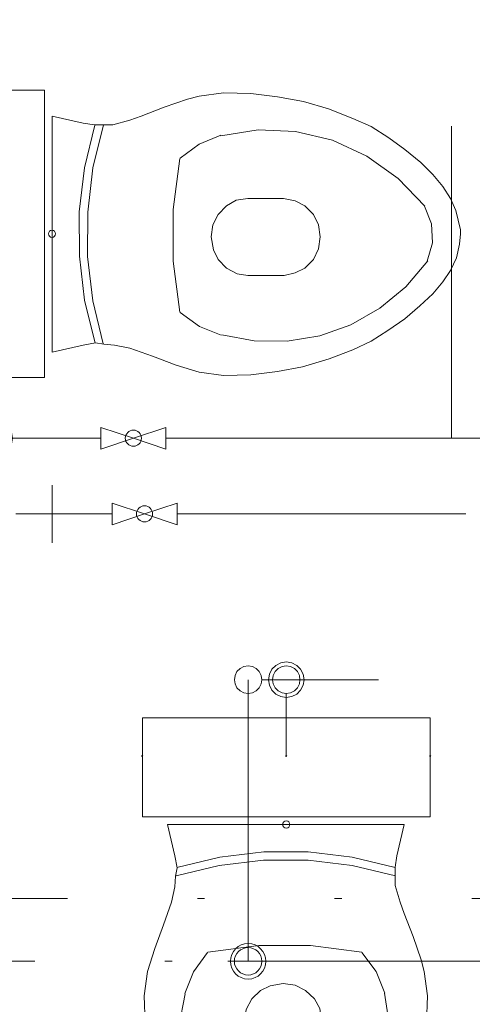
# Model space of a CAD drawing. Header units: millimetres. Extents: x -8524 to 49414, y -5950 to 2657.
# Tile 7 of 11: x 44669 to 45296, y -4271 to -2906. Entities that reach past the tile are written whole.
import ezdxf

# ---------------------------------------------------------------- set-up
doc = ezdxf.new("R2010")
doc.units = ezdxf.units.MM
doc.linetypes.add('DDS_LT3', pattern=[959.999986, 400, -179.999995, 10, -179.999995, 10, -179.999995])
doc.linetypes.add('DDS_LT4', pattern=[769.999991, 400, -179.999995, 10, -179.999995])
for name, color, linetype in [('Studená voda', 7, 'Continuous'), ('Teplá voda', 7, 'Continuous'), ('Zdravotní technika', 7, 'Continuous')]:
    doc.layers.add(name, color=color, linetype=linetype)

# ---------------------------------------------------------------- blocks, each defined once
blk = doc.blocks.new('WC-ID-46-8-29-2629')
at = {"layer": 'Zdravotní technika', "color": 7, "lineweight": 5}
for points in [[(199.4, 10.6), (199.4, 147.8), (-199.4, 147.8), (-199.4, 10.6), (199.4, 10.6)], [(153.3, -43.3), (163.3, 0), (-164.4, 0), (-154.4, -43.3), (-151.1, -60.2), (-153.3, -71.8), (-154.4, -86.6), (-158.9, -107.7), (-170, -139.3), (-182.2, -172.1), (-192.2, -203.7), (-196.7, -237.5), (-195.6, -275.5), (-191.1, -312.4), (-184.4, -347.3), (-173.3, -384.2), (-161.1, -416.9), (-148.9, -442.3), (-134.4, -465.5), (-117.8, -488.7), (-100, -509.8), (-83.3, -527.8), (-66.7, -541.5), (-51.1, -552.1), (-33.3, -560.5), (-14.4, -564.7), (0, -565.8), (5.6, -565.8), (32.2, -559.4), (48.9, -552.1), (65.6, -541.5), (82.2, -527.8), (98.9, -510.9), (116.7, -488.7), (133.3, -466.6), (148.9, -442.3), (160, -416.9), (173.3, -383.2), (183.3, -348.3), (190, -312.4), (194.4, -275.5), (195.6, -237.5), (191.1, -203.7), (186.7, -187.9), (175.6, -155.2), (163.3, -123.5), (157.8, -107.7), (151.1, -84.4), (151.1, -76), (151.1, -59.1), (153.3, -43.3)], [(150.9, -59.5), (91.4, -45.1), (30.3, -37.8), (-31.2, -37.9), (-92.2, -45.2), (-151.8, -59.8)], [(151.2, -71.3), (91.4, -56.8), (30.2, -49.5), (-31.5, -49.4), (-92.8, -56.7), (-152.6, -71.1)], [(-109.3, -177.5), (-128.6, -204.2), (-140.5, -234.5)], [(104.6, -177), (33.7, -167.9), (-37.8, -168), (-108.6, -177.3)], [(136.7, -233.9), (124.4, -203.8), (104.9, -177.4)], [(-21.1, -369.4), (-4.4, -371.6), (12.2, -369.4), (26.7, -362.1), (38.9, -350.4), (45.6, -336.7), (48.9, -320.9), (48.9, -271.3), (46.7, -255.4), (38.9, -241.7), (26.7, -230.1), (12.2, -222.7), (-4.4, -220.6), (-22.2, -223.8), (-35.6, -230.1), (-47.8, -241.7), (-55.6, -256.5), (-57.8, -271.3), (-57.8, -321.9), (-54.4, -336.7), (-47.8, -350.4), (-35.6, -362.1), (-21.1, -369.4)], [(-140, -235.1), (-148.7, -280), (-149.2, -325.8), (-141.7, -370.9), (-126.2, -414.2), (-103.2, -454.3), (-73.4, -490.2), (-37.6, -520.8)], [(38.1, -516.6), (76.8, -479.6), (107.7, -436.4), (129.7, -388.5), (141.9, -337.6), (144, -285.5), (135.9, -233.9)], [(-37.8, -519.9), (-12.5, -527.2), (13.9, -525.9), (38.1, -516)]]:
    blk.add_lwpolyline(points, dxfattribs=at)
for centre, radius in [((-199.5, 95), 0.6), ((0, 95), 0.6), ((199.5, 95), 0.6), ((0, 0), 5)]:
    blk.add_circle(centre, radius, dxfattribs=at)
blk = doc.blocks.new('WC-ID-46-8-29-2340')
at = {"layer": 'Zdravotní technika', "color": 7, "lineweight": 5}
for points in [[(-10.6, 199.4), (-147.8, 199.4), (-147.8, -199.4), (-10.6, -199.4), (-10.6, 199.4)], [(43.3, 153.3), (0, 163.3), (0, -164.4), (43.3, -154.4), (60.2, -151.1), (71.8, -153.3), (86.6, -154.4), (107.7, -158.9), (139.3, -170), (172.1, -182.2), (203.7, -192.2), (237.5, -196.7), (275.5, -195.6), (312.4, -191.1), (347.3, -184.4), (384.2, -173.3), (416.9, -161.1), (442.3, -148.9), (465.5, -134.4), (488.7, -117.8), (509.8, -100), (527.8, -83.3), (541.5, -66.7), (552.1, -51.1), (560.5, -33.3), (564.7, -14.4), (565.8, 0), (565.8, 5.6), (559.4, 32.2), (552.1, 48.9), (541.5, 65.6), (527.8, 82.2), (510.9, 98.9), (488.7, 116.7), (466.6, 133.3), (442.3, 148.9), (416.9, 160), (383.2, 173.3), (348.3, 183.3), (312.4, 190), (275.5, 194.4), (237.5, 195.6), (203.7, 191.1), (187.9, 186.7), (155.2, 175.6), (123.5, 163.3), (107.7, 157.8), (84.4, 151.1), (76, 151.1), (59.1, 151.1), (43.3, 153.3)], [(59.5, 150.9), (45.1, 91.4), (37.8, 30.3), (37.9, -31.2), (45.2, -92.2), (59.8, -151.8)], [(71.3, 151.2), (56.8, 91.4), (49.5, 30.2), (49.4, -31.5), (56.7, -92.8), (71.1, -152.6)], [(233.9, 136.7), (203.8, 124.4), (177.4, 104.9)], [(516.6, 38.1), (479.6, 76.8), (436.4, 107.7), (388.5, 129.7), (337.6, 141.9), (285.5, 144), (233.9, 135.9)], [(177, 104.6), (167.9, 33.7), (168, -37.8), (177.3, -108.6)], [(369.4, -21.1), (371.6, -4.4), (369.4, 12.2), (362.1, 26.7), (350.4, 38.9), (336.7, 45.6), (320.9, 48.9), (271.3, 48.9), (255.4, 46.7), (241.7, 38.9), (230.1, 26.7), (222.7, 12.2), (220.6, -4.4), (223.8, -22.2), (230.1, -35.6), (241.7, -47.8), (256.5, -55.6), (271.3, -57.8), (321.9, -57.8), (336.7, -54.4), (350.4, -47.8), (362.1, -35.6), (369.4, -21.1)], [(519.9, -37.8), (527.2, -12.5), (525.9, 13.9), (516, 38.1)], [(235.1, -140), (280, -148.7), (325.8, -149.2), (370.9, -141.7), (414.2, -126.2), (454.3, -103.2), (490.2, -73.4), (520.8, -37.6)], [(177.5, -109.3), (204.2, -128.6), (234.5, -140.5)]]:
    blk.add_lwpolyline(points, dxfattribs=at)
for centre, radius in [((-95, 199.5), 0.6), ((-95, 0), 0.6), ((0, 0), 5), ((-95, -199.5), 0.6)]:
    blk.add_circle(centre, radius, dxfattribs=at)
blk = doc.blocks.new('Koleno-Koleno SV-PWC Studená voda D32-ID-46-8-29-470')
at = {"layer": 'Studená voda', "color": 140, "lineweight": 5}
blk.add_line((0, 0), (36.5, 0), dxfattribs=at)
blk.add_lwpolyline([(-7.7, 23.8), (0, 25), (7.7, 23.8), (14.7, 20.2), (20.2, 14.7), (23.8, 7.7), (25, 0), (23.8, -7.7), (20.2, -14.7), (14.7, -20.2), (7.7, -23.8), (0, -25), (-7.7, -23.8), (-14.7, -20.2), (-20.2, -14.7), (-23.8, -7.7), (-25, 0), (-23.8, 7.7), (-20.2, 14.7), (-14.7, 20.2), (-7.7, 23.8)], dxfattribs=at)
blk = doc.blocks.new('Segment trubky-SV-PWC Studená voda D32-ID-46-8-29-12028')
at = {"layer": 'Studená voda', "color": 140, "linetype": 'DDS_LT4', "lineweight": 5}
blk.add_line((0, 0), (111.2, 0), dxfattribs=at)
blk = doc.blocks.new('Ventil-Valve SV-PWC Studená voda D32-ID-46-8-29-14826')
at = {"layer": 'Studená voda', "color": 7, "lineweight": 5}
for points in [[(-45, -15), (-45, 15), (0, 0), (-45, -15)], [(45, -15), (45, 15), (0, 0), (45, -15)]]:
    blk.add_lwpolyline(points, dxfattribs=at)
blk.add_circle((0, 0), 11.2, dxfattribs=at)
blk = doc.blocks.new('Segment trubky-SV-PWC Studená voda D32-ID-46-8-29-14812')
at = {"layer": 'Studená voda', "color": 140, "linetype": 'DDS_LT4', "lineweight": 5}
blk.add_line((0, 0), (366.5, 0), dxfattribs=at)
blk = doc.blocks.new('T-kus-T-kus SV-PWC Studená voda D32-ID-46-8-29-505')
at = {"layer": 'Studená voda', "color": 140, "lineweight": 5}
blk.add_line((0, 0), (0, 33), dxfattribs=at)
at = {"layer": 'Studená voda', "color": 140, "linetype": 'DDS_LT4', "lineweight": 5}
blk.add_line((-29, 0), (29, 0), dxfattribs=at)
blk = doc.blocks.new('Segment trubky-SV-PWC Studená voda D25-ID-46-8-29-488')
at = {"layer": 'Studená voda', "color": 140, "linetype": 'DDS_LT4', "lineweight": 5}
blk.add_line((0, 0), (2269.6, 0), dxfattribs=at)
blk = doc.blocks.new('Segment trubky-TV-PWH Teplá voda D25-ID-46-8-29-945')
at = {"layer": 'Teplá voda', "color": 20, "linetype": 'DDS_LT3', "lineweight": 5}
blk.add_line((0, 0), (50, 0), dxfattribs=at)
blk = doc.blocks.new('Přechodka-redukce-Reducer TV-PWH Teplá voda D25-ID-46-8-29-8250')
at = {"layer": 'Teplá voda', "color": 20, "linetype": 'DDS_LT3', "lineweight": 5}
blk.add_line((0, -40), (0, 40), dxfattribs=at)
blk = doc.blocks.new('Segment trubky-TV-PWH Teplá voda D20-ID-46-8-29-7754')
at = {"layer": 'Teplá voda', "color": 20, "linetype": 'DDS_LT3', "lineweight": 5}
blk.add_line((0, 0), (83.1, 0), dxfattribs=at)
blk = doc.blocks.new('Ventil-Valve TV-PWH Teplá voda D20-ID-46-8-29-14864')
at = {"layer": 'Teplá voda', "color": 7, "lineweight": 5}
for points in [[(-45, -15), (-45, 15), (0, 0), (-45, -15)], [(45, -15), (45, 15), (0, 0), (45, -15)]]:
    blk.add_lwpolyline(points, dxfattribs=at)
blk.add_circle((0, 0), 11.2, dxfattribs=at)
blk = doc.blocks.new('Segment trubky-TV-PWH Teplá voda D20-ID-46-8-29-14835')
at = {"layer": 'Teplá voda', "color": 20, "linetype": 'DDS_LT3', "lineweight": 5}
blk.add_line((0, 0), (540.5, 0), dxfattribs=at)
blk = doc.blocks.new('Segment trubky-TV-PWH Teplá voda D20-ID-46-8-29-14894')
at = {"layer": 'Teplá voda', "color": 20, "linetype": 'DDS_LT3', "lineweight": 5}
blk.add_line((0, 0), (3475.3, 0), dxfattribs=at)
blk = doc.blocks.new('Segment trubky-SV-PWC Studená voda D25-ID-46-8-29-14971')
at = {"layer": 'Studená voda', "color": 140, "linetype": 'DDS_LT4', "lineweight": 5}
blk.add_line((0, 0), (667.4, 0), dxfattribs=at)
blk = doc.blocks.new('T-kus-T-kus SV-PWC Studená voda D25-ID-46-8-29-10195')
at = {"layer": 'Studená voda', "color": 140, "linetype": 'DDS_LT4', "lineweight": 5}
blk.add_line((-28, 0), (28, 0), dxfattribs=at)
at = {"layer": 'Studená voda', "color": 140, "lineweight": 5}
blk.add_line((0, 0), (0, 0), dxfattribs=at)
blk.add_circle((0, 0), 24.6, dxfattribs=at)
blk = doc.blocks.new('Segment trubky-SV-PWC Studená voda D20-ID-46-8-29-1518')
at = {"layer": 'Studená voda', "color": 140, "linetype": 'DDS_LT4', "lineweight": 5}
blk.add_line((0, 0), (0, 780.3), dxfattribs=at)
blk = doc.blocks.new('Segment trubky-SV-PWC Studená voda D20-ID-46-8-29-10318')
at = {"layer": 'Studená voda', "color": 140, "linetype": 'DDS_LT4', "lineweight": 5}
blk.add_line((0, 0), (-871, 0), dxfattribs=at)
blk = doc.blocks.new('T-kus-T-kus SV-PWC Studená voda D20-ID-46-8-29-10345')
at = {"layer": 'Studená voda', "color": 140, "linetype": 'DDS_LT4', "lineweight": 5}
blk.add_line((27, 0), (-27, 0), dxfattribs=at)
at = {"layer": 'Studená voda', "color": 140, "lineweight": 5}
blk.add_line((0, 0), (0, 0), dxfattribs=at)
blk.add_lwpolyline([(-7.6, 23.4), (0, 24.6), (7.6, 23.4), (14.5, 19.9), (19.9, 14.5), (23.4, 7.6), (24.6, 0), (23.4, -7.6), (19.9, -14.5), (14.5, -19.9), (7.6, -23.4), (0, -24.6), (-7.6, -23.4), (-14.5, -19.9), (-19.9, -14.5), (-23.4, -7.6), (-24.6, 0), (-23.4, 7.6), (-19.9, 14.5), (-14.5, 19.9), (-7.6, 23.4)], dxfattribs=at)
blk = doc.blocks.new('Segment trubky-SV-PWC Studená voda D20-ID-46-8-29-10360')
at = {"layer": 'Studená voda', "color": 140, "linetype": 'DDS_LT4', "lineweight": 5}
blk.add_line((0, 0), (0.9, 0), dxfattribs=at)
blk = doc.blocks.new('Koleno-Koleno SV-PWC Studená voda D20-ID-46-8-29-10619')
at = {"layer": 'Studená voda', "color": 140, "lineweight": 5}
blk.add_line((26.8, 0), (19, 0), dxfattribs=at)
blk.add_lwpolyline([(-5.9, 18.1), (0, 19), (5.9, 18.1), (11.2, 15.4), (15.4, 11.2), (18.1, 5.9), (19, 0), (18.1, -5.9), (15.4, -11.2), (11.2, -15.4), (5.9, -18.1), (0, -19), (-5.9, -18.1), (-11.2, -15.4), (-15.4, -11.2), (-18.1, -5.9), (-19, 0), (-18.1, 5.9), (-15.4, 11.2), (-11.2, 15.4), (-5.9, 18.1)], dxfattribs=at)
blk = doc.blocks.new('Koleno-Koleno SV-PWC Studená voda D20-ID-46-8-29-10657')
at = {"layer": 'Studená voda', "color": 140, "lineweight": 5}
blk.add_line((0, 0), (0, -26.8), dxfattribs=at)
blk.add_lwpolyline([(18.1, 5.9), (19, 0), (18.1, -5.9), (15.4, -11.2), (11.2, -15.4), (5.9, -18.1), (0, -19), (-5.9, -18.1), (-11.2, -15.4), (-15.4, -11.2), (-18.1, -5.9), (-19, 0), (-18.1, 5.9), (-15.4, 11.2), (-11.2, 15.4), (-5.9, 18.1), (0, 19), (5.9, 18.1), (11.2, 15.4), (15.4, 11.2), (18.1, 5.9)], dxfattribs=at)
blk = doc.blocks.new('Segment trubky-SV-PWC Studená voda D20-ID-46-8-29-10986')
at = {"layer": 'Studená voda', "color": 140, "linetype": 'DDS_LT4', "lineweight": 5}
blk.add_line((0, 0), (0, -337.1), dxfattribs=at)
blk = doc.blocks.new('Koleno-Koleno SV-PWC Studená voda D20-ID-46-8-29-11007')
at = {"layer": 'Studená voda', "color": 140, "lineweight": 5}
blk.add_line((0, 26.8), (0, 0), dxfattribs=at)
blk.add_circle((0, 0), 19, dxfattribs=at)
blk = doc.blocks.new('Segment trubky-SV-PWC Studená voda D20-ID-46-8-29-10502')
at = {"layer": 'Studená voda', "color": 140, "linetype": 'DDS_LT4', "lineweight": 5}
blk.add_line((0, 0), (0, 79.1), dxfattribs=at)
blk = doc.blocks.new('Koleno-Koleno SV-PWC Studená voda D20-ID-46-8-29-10478')
at = {"layer": 'Studená voda', "color": 140, "lineweight": 5}
blk.add_line((0, -26.8), (0, -19), dxfattribs=at)
blk.add_lwpolyline([(18.1, 5.9), (19, 0), (18.1, -5.9), (15.4, -11.2), (11.2, -15.4), (5.9, -18.1), (0, -19), (-5.9, -18.1), (-11.2, -15.4), (-15.4, -11.2), (-18.1, -5.9), (-19, 0), (-18.1, 5.9), (-15.4, 11.2), (-11.2, 15.4), (-5.9, 18.1), (0, 19), (5.9, 18.1), (11.2, 15.4), (15.4, 11.2), (18.1, 5.9)], dxfattribs=at)
blk = doc.blocks.new('Segment trubky-SV-PWC Studená voda D20-ID-46-8-29-6938')
at = {"layer": 'Studená voda', "color": 140, "linetype": 'DDS_LT4', "lineweight": 5}
blk.add_line((0, 0), (73.2, 0), dxfattribs=at)
blk = doc.blocks.new('Segment trubky-SV-PWC Studená voda D20-ID-46-8-29-12655')
at = {"layer": 'Studená voda', "color": 140, "linetype": 'DDS_LT4', "lineweight": 5}
blk.add_line((0, 0), (2769.8, 0), dxfattribs=at)

msp = doc.modelspace()

# ---------------------------------------------------------------- block references
at = {"layer": 'Studená voda', "color": 140, "linetype": 'DDS_LT4', "lineweight": 5}
for name, p in [('Segment trubky-SV-PWC Studená voda D20-ID-46-8-29-1518', (45267.2, -3453.1)), ('T-kus-T-kus SV-PWC Studená voda D32-ID-46-8-29-505', (45267.2, -3486.1)), ('Segment trubky-SV-PWC Studená voda D32-ID-46-8-29-12028', (44670.5, -3486.1)), ('Segment trubky-SV-PWC Studená voda D32-ID-46-8-29-14812', (44871.7, -3486.1)), ('Segment trubky-SV-PWC Studená voda D25-ID-46-8-29-488', (45296.2, -3486.1)), ('T-kus-T-kus SV-PWC Studená voda D20-ID-46-8-29-10345', (45038.5, -3821.1)), ('Segment trubky-SV-PWC Studená voda D20-ID-46-8-29-10360', (45011.5, -3821.1)), ('Segment trubky-SV-PWC Studená voda D20-ID-46-8-29-10318', (45936.5, -3821.1)), ('Segment trubky-SV-PWC Studená voda D20-ID-46-8-29-10986', (44985.6, -3847.9)), ('Segment trubky-SV-PWC Studená voda D20-ID-46-8-29-10502', (45038.5, -3927)), ('T-kus-T-kus SV-PWC Studená voda D25-ID-46-8-29-10195', (44985.6, -4211.8)), ('Segment trubky-SV-PWC Studená voda D25-ID-46-8-29-14971', (44290.2, -4211.8)), ('Segment trubky-SV-PWC Studená voda D20-ID-46-8-29-6938', (45013.6, -4211.8)), ('Segment trubky-SV-PWC Studená voda D20-ID-46-8-29-12655', (45086.8, -4211.8))]:
    msp.add_blockref(name, p, dxfattribs=at)
at = {"layer": 'Studená voda', "color": 140, "lineweight": 5}
for name, p in [('Koleno-Koleno SV-PWC Studená voda D32-ID-46-8-29-470', (44634, -3486.1)), ('Koleno-Koleno SV-PWC Studená voda D20-ID-46-8-29-10619', (44985.6, -3821.1)), ('Koleno-Koleno SV-PWC Studená voda D20-ID-46-8-29-10657', (44985.6, -3821.1)), ('Koleno-Koleno SV-PWC Studená voda D20-ID-46-8-29-10478', (45038.5, -3821.1)), ('Koleno-Koleno SV-PWC Studená voda D20-ID-46-8-29-11007', (44985.6, -4211.8))]:
    msp.add_blockref(name, p, dxfattribs=at)
at = {"layer": 'Studená voda', "color": 7, "lineweight": 5}
msp.add_blockref('Ventil-Valve SV-PWC Studená voda D32-ID-46-8-29-14826', (44826.7, -3486.1), dxfattribs=at)
at = {"layer": 'Teplá voda', "color": 20, "linetype": 'DDS_LT3', "lineweight": 5}
for name, p in [('Přechodka-redukce-Reducer TV-PWH Teplá voda D25-ID-46-8-29-8250', (44714, -3591.1)), ('Segment trubky-TV-PWH Teplá voda D25-ID-46-8-29-945', (44664, -3591.1)), ('Segment trubky-TV-PWH Teplá voda D20-ID-46-8-29-7754', (44714, -3591.1)), ('Segment trubky-TV-PWH Teplá voda D20-ID-46-8-29-14835', (44887.1, -3591.1)), ('Segment trubky-TV-PWH Teplá voda D20-ID-46-8-29-14894', (44335.4, -4124.8))]:
    msp.add_blockref(name, p, dxfattribs=at)
at = {"layer": 'Teplá voda', "color": 7, "lineweight": 5}
msp.add_blockref('Ventil-Valve TV-PWH Teplá voda D20-ID-46-8-29-14864', (44842.1, -3591.1), dxfattribs=at)
at = {"layer": 'Zdravotní technika', "color": 7, "lineweight": 5}
for name, p in [('WC-ID-46-8-29-2340', (44713.9, -3202.5)), ('WC-ID-46-8-29-2629', (45038.5, -4022))]:
    msp.add_blockref(name, p, dxfattribs=at)

doc.saveas('drawing.dxf')
